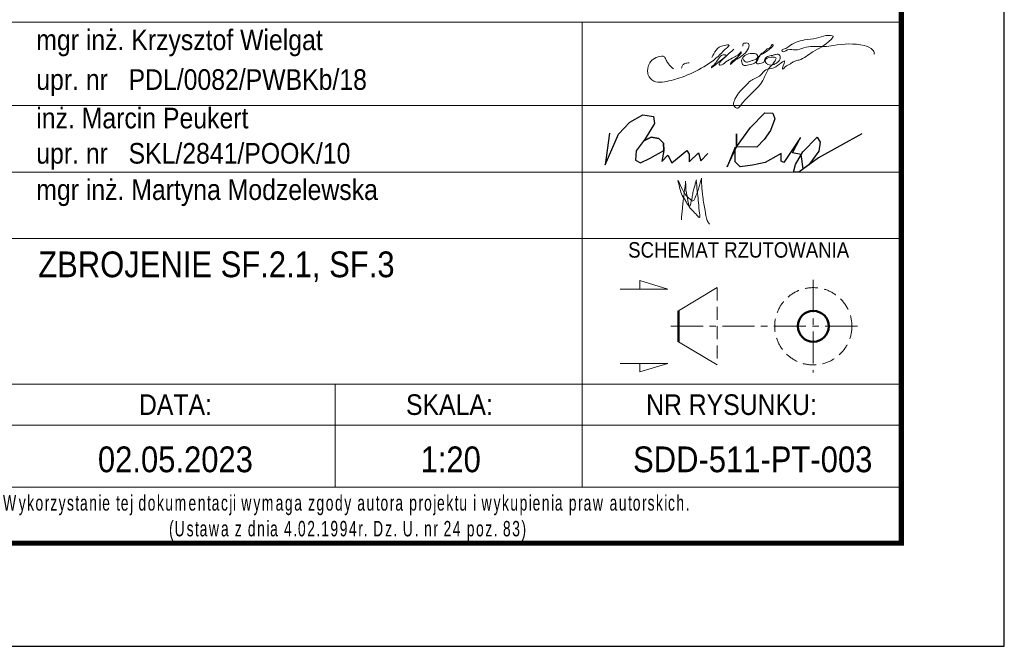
# Model space of a CAD drawing. Extents: x 270429 to 285164, y -113989 to -104075.
# Tile 10 of 14: x 282637 to 284549, y -113989 to -112773. Entities that reach past the tile are written whole.
import ezdxf
from ezdxf.enums import TextEntityAlignment as Align

# ---------------------------------------------------------------- set-up
doc = ezdxf.new("R2010")
doc.units = 0
doc.header["$LTSCALE"] = 5
doc.header["$MEASUREMENT"] = 0
doc.linetypes.add('HIDDEN', pattern=[0.375, 0.25, -0.125])
doc.linetypes.add('MITTE', pattern=[2, 1.25, -0.25, 0.25, -0.25])
doc.layers.add('_FORMATKA', color=8, linetype='Continuous', lineweight=15, plot=False)
for name, color, linetype, lineweight in [('_RAMKA', 7, 'Continuous', 35), ('PS_DIM', 4, 'Continuous', 13), ('PS_HIDDEN', 2, 'HIDDEN', 13), ('PS_MIDLINE', 5, 'MITTE', 13), ('PS_POS', 1, 'Continuous', 15), ('PS_SOLID', 7, 'Continuous', 20), ('PS_TEXT', 3, 'Continuous', 13)]:
    doc.layers.add(name, color=color, linetype=linetype, lineweight=lineweight)
doc.layers.add('_tabelka', color=7, linetype='Continuous')
doc.styles.add('gil', font='GIL_____.TTF', dxfattribs={"width": 0.9})

# ---------------------------------------------------------------- blocks, each defined once
blk = doc.blocks.new('*U19')
at = {"layer": '_FORMATKA', "lineweight": -3}
blk.add_lwpolyline([(-700, 0), (0, 0), (0, 420), (-700, 420)], close=True, dxfattribs=at)
at = {"layer": '_RAMKA', "lineweight": -3, "const_width": 0.5}
blk.add_lwpolyline([(-670, 10), (-10, 10), (-10, 410), (-670, 410)], close=True, dxfattribs=at)
blk = doc.blocks.new('A$C077725B1')
at = {"layer": 'PS_SOLID', "color": 5, "lineweight": 25}
for points in [[(26.25, 3.91), (21.8, 1.47), (19.81, 0), (19.26, 0), (19.47, 0.79), (20.21, 2.08), (21.68, 3.55), (21.99, 3.05), (21.86, 2.14), (20.81, 0.74), (20.25, 0.33), (20.03, 1.78), (19.17, 1.98), (19.96, 3.54), (18.27, 0.97), (18, 1.12), (18, 1.91), (16.37, 0.97), (15.05, 0.72), (13.81, 0.54), (13.29, 1.06), (13.29, 2.56), (12.47, 0.52), (13.42, 2.59), (13.42, 3.89), (13.42, 2.59), (14.85, 4.56), (16.34, 6.04), (17.15, 6.01), (17.36, 5.44), (16.89, 4.25), (16.25, 3.31), (15.51, 2.56), (13.42, 2.59)], [(0.45, 3.96), (0, 0.74), (1.35, 3.86), (2.53, 5.09), (3.87, 5.86), (4.96, 5.66), (5.03, 4.97), (4.09, 3.39), (3.17, 2.17), (3.12, 1.2), (3.6, 0.93), (4.61, 1.41), (5.99, 2.21), (5.97, 2.95), (5.49, 3.43), (4.71, 3.58), (3.95, 3.2), (4.71, 3.58), (5.49, 3.43), (5.97, 2.95), (5.99, 2.21), (5.79, 1.09), (6.4, 1.71), (6.83, 0.96), (8.36, 2.21), (8.58, 1.82), (8.58, 1.03), (9.53, 1.97), (9.77, 1.14), (10.51, 1.89)]]:
    blk.add_lwpolyline(points, dxfattribs=at)
blk = doc.blocks.new('tabela_rys')
at = {"layer": '_tabelka', "color": 251, "lineweight": 15}
for p, q in [((21.617, 58.324), (131.619, 58.324)), ((21.617, 58.324), (131.619, 58.324)), ((100.617, 58.324), (100.617, 37.331)), ((21.617, 50.244), (131.619, 50.244)), ((21.617, 43.788), (131.619, 43.788)), ((21.617, 37.331), (131.619, 37.331)), ((21.617, 37.331), (131.619, 37.331)), ((21.617, 37.331), (131.619, 37.331)), ((21.617, 37.331), (131.619, 37.331)), ((21.617, 37.331), (131.619, 37.331)), ((21.617, 37.331), (131.619, 37.331)), ((21.617, 37.331), (131.619, 37.331)), ((21.617, 37.331), (131.619, 37.331)), ((100.617, 37.331), (100.617, 13.22)), ((21.617, 23.22), (131.619, 23.22)), ((131.619, 23.22), (21.617, 23.22)), ((76.617, 23.22), (76.617, 13.22)), ((21.617, 19.22), (131.619, 19.22)), ((21.617, 13.22), (131.619, 13.22))]:
    blk.add_line(p, q, dxfattribs=at)
at = {"layer": '_tabelka', "color": 251, "lineweight": 30}
blk.add_lwpolyline([(131.619, 123.55), (21.617, 123.55), (21.617, 7.769), (131.619, 7.769)], close=True, dxfattribs=at)
at = {"layer": 'PS_DIM', "color": 5, "true_color": 0x1d16e9}
for points in [[(116.267, 54.778), (116.395, 54.557), (116.576, 54.452), (116.963, 54.556), (117.271, 54.638), (117.58, 54.816), (117.657, 55.105), (117.194, 55.297), (116.428, 55.092), (116.183, 54.847), (116.107, 54.564), (116.283, 54.147), (116.647, 54.147), (117.636, 54.623), (118.013, 55.277), (118.301, 55.444), (118.596, 55.738), (118.911, 55.92), (119.04, 56.143), (119.091, 56.157), (118.237, 55.303), (117.837, 55.072), (117.567, 54.605), (117.567, 54.35), (118.025, 54.35), (118.296, 54.506), (118.352, 54.716), (118.625, 54.99), (119.089, 55.114), (119.382, 55.193), (119.718, 55.193), (119.863, 54.941), (119.563, 54.422), (119.251, 54.241), (118.633, 54.241), (118.445, 54.429), (118.389, 54.638), (119.458, 54.796), (119.298, 54.519), (119.176, 54.309), (118.994, 54.126), (118.153, 52.671), (115.925, 50.15), (115.75, 49.975), (115.516, 50.038), (115.329, 50.361), (115.462, 50.857), (115.827, 51.49), (116.51, 52.173), (116.972, 52.634), (117.942, 53.195), (118.449, 53.702), (119.242, 53.914), (120.281, 54.514), (120.083, 53.776), (120.47, 54.094), (120.718, 54.237), (120.959, 54.377), (121.277, 54.56), (121.662, 54.663), (123.034, 55.455), (124.83, 56.691), (124.988, 56.964), (124.746, 57.028), (124.288, 57.028), (123.367, 56.781), (122.223, 56.609), (121.396, 56.387), (120.688, 55.978), (120.265, 55.734), (120.024, 55.595), (120.05, 55.499), (120.566, 55.638), (121.344, 55.638), (122.151, 55.854), (123.026, 55.971), (124.107, 55.971), (125.015, 56.083), (128.002, 56.083), (128.89, 55.57), (128.975, 55.254), (128.949, 55.228)], [(109.485, 53.8), (108.993, 54.292), (108.789, 54.646), (108.604, 54.966), (107.985, 54.966), (107.358, 54.604), (106.973, 53.574), (107.118, 53.035), (107.768, 52.545), (108.617, 52.545), (110.316, 53), (114.183, 55.371), (114.626, 55.814), (114.897, 56.085), (114.409, 56.085), (113.226, 54.901)], [(115.363, 55.7), (113.223, 53.93), (113.179, 53.905), (113.179, 53.979), (113.332, 54.132), (113.559, 54.359), (114.452, 55.166), (114.545, 55.141), (113.987, 54.42), (113.952, 54.18), (114.031, 54.159), (114.583, 54.477), (115.189, 54.827), (115.457, 54.982), (115.734, 55.142), (115.953, 55.361), (116.043, 55.451), (116.06, 55.385), (116.02, 55.285), (115.287, 54.609), (115.062, 54.384), (115.02, 54.227), (115.14, 54.347), (115.641, 54.75), (116.773, 55.824), (116.82, 55.998), (116.82, 56.171), (116.686, 56.304), (116.503, 56.304), (116.263, 56.24), (116.227, 56.108), (116.227, 56.003)], [(111.022, 54.376), (110.576, 54.311), (110.367, 54.141), (110.276, 53.863)], [(109.916, 42.985), (110.363, 42.101), (110.655, 41.594), (111.095, 41.154), (111.381, 40.989), (111.658, 41.467), (111.964, 42.251), (112.076, 42.757), (112.199, 43.186)], [(112.199, 43.186), (112.226, 42.5), (112.329, 41.377), (112.563, 40.056), (112.77, 39.097), (112.984, 38.727)], [(111.706, 43.01), (111.789, 41.967), (111.901, 41.032), (111.995, 40.027), (111.995, 39.379), (111.654, 39.72), (111.222, 40.152), (110.844, 40.684), (110.647, 41.025), (110.263, 41.69), (110.076, 42.333), (109.916, 42.985)], [(110.259, 39.14), (110.353, 40.274), (110.426, 40.937), (110.495, 41.467), (110.591, 42.258), (110.647, 42.752), (110.647, 42.895)], [(110.647, 42.895), (110.685, 42.379), (110.685, 42.144), (110.7, 41.974), (110.714, 41.904), (110.762, 41.676), (110.807, 41.474), (110.84, 41.291), (110.915, 40.879), (111.01, 40.526), (111.039, 40.474), (111.145, 40.656), (111.217, 40.95), (111.293, 41.275), (111.376, 41.81), (111.503, 42.257), (111.604, 42.655), (111.711, 43.027)]]:
    blk.add_spline(points, degree=3, dxfattribs=at)
at = {"layer": 'PS_HIDDEN'}
blk.add_line((113.733, 32.575), (113.733, 25.075), dxfattribs=at)
blk.add_circle((123.066, 28.825), 3.75, dxfattribs=at)
at = {"layer": 'PS_MIDLINE', "ltscale": 0.5}
for p, q in [((123.066, 33.325), (123.066, 24.325)), ((109.233, 28.825), (127.566, 28.825))]:
    blk.add_line(p, q, dxfattribs=at)
at = {"layer": 'PS_POS'}
for p, q in [((109.983, 30.325), (113.733, 32.575)), ((113.733, 25.075), (109.983, 27.325))]:
    blk.add_line(p, q, dxfattribs=at)
at = {"layer": 'PS_POS', "lineweight": 50}
blk.add_line((109.983, 27.325), (109.983, 30.325), dxfattribs=at)
at = {"layer": 'PS_SOLID', "lineweight": 50}
blk.add_line((109.983, 30.325), (109.983, 27.325), dxfattribs=at)
blk.add_circle((123.066, 28.825), 1.5, dxfattribs=at)
blk.add_circle((123.066, 28.825), 1.5, dxfattribs=at)
at = {"layer": 'PS_TEXT', "color": 7}
for p, q in [((108.951, 32.437), (106.217, 33.258)), ((106.217, 33.258), (106.217, 32.437)), ((108.951, 32.437), (104.304, 32.437)), ((108.951, 25.213), (104.304, 25.213)), ((108.951, 25.213), (106.217, 24.393)), ((106.217, 24.393), (106.217, 25.213))]:
    blk.add_line(p, q, dxfattribs=at)
at = {"layer": 'PS_POS', "color": 7, "xscale": 0.9500000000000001, "yscale": 0.9500000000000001, "zscale": 0.9500000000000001}
blk.add_blockref('A$C077725B1', (102.85, 43.788), dxfattribs=at)
at = {"layer": '_tabelka', "color": 7, "style": 'gil', "width": 0.9}
for s, p in [('mgr inż. Krzysztof Wielgat', (47.601, 56.618)), ('upr. nr   PDL/0082/PWBKb/18 ', (47.601, 52.765)), ('inż. Marcin Peukert', (47.601, 49.029)), ('upr. nr   SKL/2841/POOK/10 ', (47.601, 45.609)), ('mgr inż. Martyna Modzelewska', (47.601, 42.082))]:
    blk.add_text(s, height=2, dxfattribs=at).set_placement(p, align=Align.MIDDLE_LEFT)
at = {"layer": '_tabelka', "color": 251, "style": 'gil', "width": 0.9}
for s, p in [('DATA:', (61.116, 21.22)), ('SKALA:', (87.725, 21.22)), ('NR RYSUNKU:', (115.118, 21.22))]:
    blk.add_text(s, height=2, dxfattribs=at).set_placement(p, align=Align.MIDDLE)
at = {"layer": '_tabelka', "color": 7, "lineweight": 13, "insert": (22.628, 10.21), "char_height": 1.5, "attachment_point": 4, "style": 'gil'}
blk.add_mtext_dynamic_manual_height_columns('\\pi19.10122;{\\W0.7;\\T1.2;Wykorzystanie tej dokumentacji wymaga zgody autora projektu i wykupienia praw autorskich.\\P\\pi35.86535;(Ustawa z dnia 4.02.1994r. Dz. U. nr 24 poz. 83)}', width=107.59362, gutter_width=12.5, heights=[0], dxfattribs=at)
at = {"layer": '_tabelka', "color": 7, "style": 'gil', "width": 0.9}
for p in [(47.788, 34.834), (47.788, 30.292), (47.788, 26.062)]:
    blk.add_attdef('NAZWA_RYS:', text='', height=2.5, dxfattribs=at).set_placement(p, align=Align.MIDDLE_LEFT)
blk.add_attdef('FORMAT', text='', height=2.5, dxfattribs=at).set_placement((33.116, 15.911), align=Align.MIDDLE)
at = {"layer": '_tabelka', "color": 7, "style": 'gil', "width": 0.9, "flags": 8}
for tag, p in [('DATA', (61.115, 15.911)), ('SKALA', (87.85, 15.911)), ('NR_RYSUNKU', (117.184, 15.911))]:
    blk.add_attdef(tag, text='', height=2.5, dxfattribs=at).set_placement(p, align=Align.MIDDLE)
at = {"layer": 'PS_TEXT', "color": 7, "insert": (100.878, 36.983), "char_height": 1.5, "width": 31.00282, "attachment_point": 1, "style": 'gil'}
blk.add_mtext('\\pi4.20993;SCHEMAT RZUTOWANIA', dxfattribs=at)

msp = doc.modelspace()

# ---------------------------------------------------------------- block references
at = {"layer": 'PS_DIM', "xscale": 20, "yscale": 20, "zscale": 20}
msp.add_blockref('*U19', (284549.34, -113988.82), dxfattribs=at)
at = {"layer": 'PS_DIM', "color": 7}
ref = msp.add_blockref('tabela_rys', (281716.97, -113944.2), dxfattribs=dict(at, xscale=20, yscale=20, zscale=20))
ref.add_attrib('DATA', '02.05.2023', dxfattribs={"layer": '_tabelka', "color": 7, "height": 50, "style": 'gil', "width": 0.9, "flags": 8}).set_placement((282939.27, -113625.97), align=Align.MIDDLE)
ref.add_attrib('SKALA', '1:20', dxfattribs={"layer": '_tabelka', "color": 7, "height": 50, "style": 'gil', "width": 0.9, "flags": 8}).set_placement((283473.96, -113625.97), align=Align.MIDDLE)
ref.add_attrib('NR_RYSUNKU', 'SDD-511-PT-003', dxfattribs={"layer": '_tabelka', "color": 7, "height": 50, "style": 'gil', "width": 0.9, "flags": 8}).set_placement((284060.65, -113625.97), align=Align.MIDDLE)
ref.add_attrib('NAZWA_RYS:', 'ZBROJENIE SF.2.1, SF.3', dxfattribs={"layer": '_tabelka', "color": 7, "height": 50, "style": 'gil', "width": 0.9}).set_placement((282672.74, -113247.52), align=Align.MIDDLE_LEFT)

doc.saveas('drawing.dxf')
